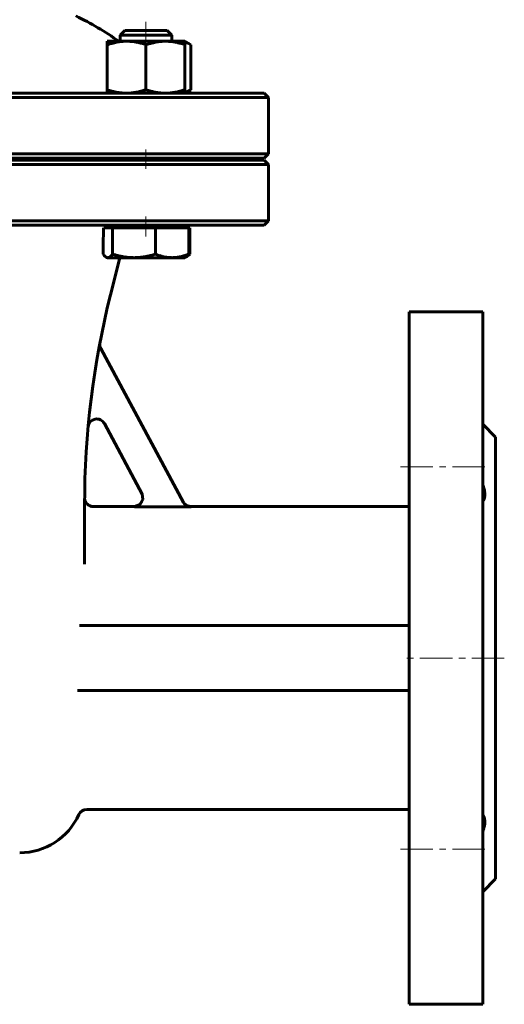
# Model space of a CAD drawing. Header units: millimetres. Extents: x -130 to 130, y -221 to 223.
# Tile 2 of 3: x 15 to 127, y -221 to 6. Entities that reach past the tile are written whole.
import ezdxf

# ---------------------------------------------------------------- set-up
doc = ezdxf.new("R2010")
doc.units = ezdxf.units.MM
for name, pattern in [('K5LT-1', [0]), ('K5LT_AXLED', [12, 7.5, -1.5, 1.5, -1.5]), ('K5LT_BASIC', [0])]:
    doc.linetypes.add(name, pattern=pattern)
doc.layers.add('Системный слой (1)', color=7, linetype='Continuous', true_color=0x6c6c6c)

# ---------------------------------------------------------------- blocks, each defined once
blk = doc.blocks.new('U0')
at = {"layer": 'Системный слой (1)', "color": 143, "linetype": 'K5LT_BASIC', "lineweight": 60, "true_color": 0x33acca}
for start, end in [(54.3486, 64.4836), (116.0652, 125.6514)]:
    blk.add_arc((0, -51.57), 65, start, end, dxfattribs=at)
blk = doc.blocks.new('U1')
at = {"layer": 'Системный слой (1)', "color": 143, "linetype": 'K5LT_BASIC', "lineweight": 60, "true_color": 0x33acca}
for p, q in [((0, -26.25), (-71.5, -26.25)), ((71.5, -26.25), (0, -26.25))]:
    blk.add_line(p, q, dxfattribs=at)
blk = doc.blocks.new('U2')
at = {"layer": 'Системный слой (1)', "color": 143, "linetype": 'K5LT_BASIC', "lineweight": 60, "true_color": 0x33acca}
for p, q in [((43.48, -104.64), (42.79, -105.79)), ((43.28, -103.3), (43.48, -104.64)), ((42.79, -105.79), (41.52, -106.25))]:
    blk.add_line(p, q, dxfattribs=at)
blk = doc.blocks.new('U3')
at = {"layer": 'Системный слой (1)', "color": 143, "linetype": 'K5LT_BASIC', "lineweight": 60, "true_color": 0x33acca}
for p, q in [((41.52, -106.25), (32, -106.25)), ((105, -106.25), (54.55, -106.25))]:
    blk.add_line(p, q, dxfattribs=at)
blk = doc.blocks.new('U5')
at = {"layer": 'Системный слой (1)', "color": 143, "linetype": 'K5LT_BASIC', "lineweight": 60, "true_color": 0x33acca}
for p, q in [((-71.5, -25.75), (0, -25.75)), ((0, -25.75), (71.5, -25.75))]:
    blk.add_line(p, q, dxfattribs=at)
blk = doc.blocks.new('U8')
at = {"layer": 'Системный слой (1)', "color": 143, "linetype": 'K5LT_BASIC', "lineweight": 60, "true_color": 0x33acca}
for p, q in [((53, -105.52), (52.79, -105.2)), ((53.25, -105.77), (53, -105.52)), ((53.38, -105.88), (53.25, -105.77)), ((53.46, -105.93), (53.38, -105.88)), ((53.49, -105.95), (53.46, -105.93)), ((53.51, -105.96), (53.49, -105.95)), ((53.84, -106.12), (53.51, -105.96)), ((54.55, -106.25), (53.84, -106.12))]:
    blk.add_line(p, q, dxfattribs=at)
blk = doc.blocks.new('U12')
at = {"layer": 'Системный слой (1)', "color": 143, "linetype": 'K5LT_BASIC', "lineweight": 60, "true_color": 0x33acca}
for p, q in [((53.5, -48.57), (53.55, -48.54)), ((53.55, -48.54), (53.61, -48.51)), ((53.61, -48.51), (53.66, -48.48)), ((53.66, -48.48), (53.88, -48.34)), ((53.88, -48.34), (54.12, -48.16)), ((54.12, -48.16), (54.36, -47.95))]:
    blk.add_line(p, q, dxfattribs=at)
blk = doc.blocks.new('U13')
at = {"layer": 'Системный слой (1)', "color": 143, "linetype": 'K5LT_BASIC', "lineweight": 60, "true_color": 0x33acca}
for p, q in [((53.64, 0.91), (53.19, 1.07)), ((54.1, 0.71), (53.64, 0.91)), ((54.59, 0.45), (54.1, 0.71))]:
    blk.add_line(p, q, dxfattribs=at)
blk = doc.blocks.new('U15')
at = {"layer": 'Системный слой (1)', "color": 143, "linetype": 'K5LT_BASIC', "lineweight": 60, "true_color": 0x33acca}
for p, q in [((34.31, -47.95), (34.55, -48.25)), ((34.55, -48.25), (34.78, -48.48)), ((34.78, -48.48), (34.99, -48.64)), ((34.99, -48.64), (35.13, -48.7)), ((35.13, -48.7), (35.26, -48.74)), ((35.26, -48.74), (35.39, -48.75))]:
    blk.add_line(p, q, dxfattribs=at)
blk = doc.blocks.new('U16')
at = {"layer": 'Системный слой (1)', "color": 143, "linetype": 'K5LT_BASIC', "lineweight": 60, "true_color": 0x33acca}
for p, q in [((53.19, -10.57), (53.64, -10.41)), ((53.64, -10.41), (54.1, -10.21)), ((54.1, -10.21), (54.59, -9.95))]:
    blk.add_line(p, q, dxfattribs=at)
blk = doc.blocks.new('U18')
at = {"layer": 'Системный слой (1)', "color": 143, "linetype": 'K5LT_BASIC', "lineweight": 60, "true_color": 0x33acca}
for p, q in [((48.88, 3.75), (39.27, 3.75)), ((49.12, 3.75), (48.88, 3.75))]:
    blk.add_line(p, q, dxfattribs=at)

msp = doc.modelspace()

# ---------------------------------------------------------------- linework, layer by layer
at = {"layer": 'Системный слой (1)', "color": 30, "linetype": 'K5LT_AXLED', "lineweight": 18, "true_color": 0xff8000}
for p, q in [((44.19, -0.75), (44.19, 5.75)), ((44.19, -28.25), (44.19, -23.75)), ((44.19, -43.85), (44.19, -39.25)), ((103, -97.06), (124, -97.06)), ((127, -141.25), (103, -141.25)), ((103, -185.44), (124, -185.44))]:
    msp.add_line(p, q, dxfattribs=at)
at = {"layer": 'Системный слой (1)', "color": 143, "linetype": 'K5LT_BASIC', "lineweight": 60, "true_color": 0x33acca}
for p, q in [((39.27, 3.75), (38.19, 2.68)), ((38.19, 1.25), (38.19, 2.68)), ((38.19, 2.68), (49.9, 2.68)), ((49.12, 3.75), (50.19, 2.68)), ((49.9, 2.68), (50.19, 2.68)), ((50.19, 1.25), (50.19, 2.68)), ((35.19, 1.25), (39.69, 1.25)), ((35.19, 0.45), (35.19, 1.25)), ((35.19, 0.45), (35.19, -9.95)), ((39.69, 1.25), (48.69, 1.25)), ((44.19, 0.45), (44.19, -9.95)), ((48.69, 1.25), (53.19, 1.25)), ((53.19, 1.25), (53.19, 0.45)), ((53.19, 1.25), (54.59, 0.45)), ((53.19, 0.45), (53.19, -9.95)), ((54.59, 0.45), (54.59, -9.95)), ((50.56, -10.75), (0, -10.75)), ((35.19, -10.75), (35.19, -9.95)), ((71.5, -10.75), (50.56, -10.75)), ((53.19, -10.75), (54.59, -9.95)), ((53.19, -9.95), (53.19, -10.75)), ((71.5, -10.75), (72.5, -11.75)), ((0, -11.75), (72.5, -11.75)), ((72.5, -24.75), (72.5, -11.75)), ((72.5, -24.75), (0, -24.75)), ((71.5, -25.75), (72.5, -24.75)), ((0, -27.25), (72.5, -27.25)), ((38.19, -26.25), (38.19, -25.75)), ((50.19, -26.25), (50.19, -25.75)), ((71.5, -26.25), (72.5, -27.25)), ((72.5, -40.25), (72.5, -27.25)), ((72.5, -40.25), (0, -40.25)), ((71.5, -41.25), (72.5, -40.25)), ((0, -41.25), (50.56, -41.25)), ((34.41, -41.85), (35.39, -41.85)), ((35.19, -41.85), (35.19, -41.25)), ((35.39, -41.85), (36.47, -41.85)), ((36.47, -41.85), (41.41, -41.85)), ((36.47, -41.85), (36.47, -47.95)), ((41.41, -41.85), (46.35, -41.85)), ((46.35, -41.85), (46.35, -47.95)), ((46.35, -41.85), (50.21, -41.85)), ((50.21, -41.85), (54.08, -41.85)), ((50.56, -41.25), (71.5, -41.25)), ((53.19, -41.85), (53.19, -41.25)), ((54.08, -41.85), (54.36, -41.85)), ((54.08, -41.85), (54.08, -47.95)), ((54.36, -41.85), (54.36, -47.95)), ((34.31, -44.31), (34.31, -47.95)), ((35.19, -48.75), (34.99, -48.64)), ((35.39, -48.75), (35.19, -48.75)), ((41.41, -48.75), (35.39, -48.75)), ((35.97, -57.36), (38.12, -48.75)), ((50.21, -48.75), (41.41, -48.75)), ((53.19, -48.75), (50.21, -48.75)), ((53.19, -48.75), (53.39, -48.64)), ((53.39, -48.64), (53.66, -48.48)), ((122, -61.25), (105, -61.25)), ((105, -61.25), (105, -221.25)), ((122, -61.25), (122, -221.25)), ((52.83, -105.28), (33.74, -69.73)), ((34.57, -87.07), (43.33, -103.39)), ((125, -90.25), (122, -87.25)), ((125, -90.25), (125, -192.25)), ((30, -119.59), (30, -105.87)), ((54.6, -106.34), (41.57, -106.34)), ((105, -133.75), (28.83, -133.75)), ((105, -148.75), (28.36, -148.75)), ((105, -176.25), (30.49, -176.25)), ((125, -192.25), (122, -195.25)), ((122, -221.25), (105, -221.25))]:
    msp.add_line(p, q, dxfattribs=at)
for centre, radius, start, end in [((230, -105.87), 200, 165.9638, 180), ((35.5, -68.78), 2, 169.2034, 208.2307), ((32.81, -88.02), 2, 28.2307, 174.8274), ((32, -104.25), 2, 184.2232, 270), ((230, -105.87), 200, 179.5778, 179.5779), ((15, -171.25), 15, 270, 335.6843), ((30.49, -178.25), 2, 90, 155.6843)]:
    msp.add_arc(centre, radius, start, end, dxfattribs=at)
msp.add_ellipse((31.99, -11.44), major_axis=(0.64, 63.14), ratio=0.049247, start_param=4.165263, end_param=4.210345, dxfattribs=at)
for points, knots in [([(39.69, 1.25), (39.5, 1.25), (39.11, 1.24), (38.54, 1.2), (37.98, 1.13), (37.44, 1.04), (36.81, 0.91), (36.07, 0.72), (35.49, 0.54), (35.19, 0.45)], [0, 0, 0, 0, 1.413858, 2.745248, 4.003674, 5.206773, 6.389289, 8.162955, 10, 10, 10, 10]), ([(44.19, 0.45), (43.81, 0.58), (43.15, 0.77), (42.27, 0.98), (41.52, 1.12), (40.83, 1.2), (40.23, 1.24), (39.85, 1.25), (39.69, 1.25)], [0, 0, 0, 0, 2.090274, 3.696535, 5.221998, 6.6506, 8.010791, 9, 9, 9, 9]), ([(48.69, 1.25), (48.5, 1.25), (48.11, 1.24), (47.54, 1.2), (46.98, 1.13), (46.44, 1.04), (45.81, 0.91), (45.07, 0.72), (44.49, 0.54), (44.19, 0.45)], [0, 0, 0, 0, 1.413858, 2.745248, 4.003674, 5.206773, 6.389289, 8.162955, 10, 10, 10, 10]), ([(53.19, 0.45), (52.81, 0.58), (52.15, 0.77), (51.27, 0.98), (50.52, 1.12), (49.83, 1.2), (49.23, 1.24), (48.85, 1.25), (48.69, 1.25)], [0, 0, 0, 0, 2.090274, 3.696535, 5.221998, 6.6506, 8.010791, 9, 9, 9, 9]), ([(35.19, -9.95), (35.58, -10.08), (36.24, -10.27), (37.12, -10.48), (37.87, -10.62), (38.56, -10.7), (39.16, -10.74), (39.54, -10.75), (39.69, -10.75)], [0, 0, 0, 0, 2.090274, 3.696535, 5.221998, 6.6506, 8.010791, 9, 9, 9, 9]), ([(39.69, -10.75), (39.89, -10.75), (40.28, -10.74), (40.85, -10.7), (41.4, -10.63), (41.95, -10.54), (42.58, -10.41), (43.32, -10.22), (43.9, -10.04), (44.19, -9.95)], [0, 0, 0, 0, 1.413858, 2.745248, 4.003674, 5.206773, 6.389289, 8.162955, 10, 10, 10, 10]), ([(44.19, -9.95), (44.58, -10.08), (45.24, -10.27), (46.12, -10.48), (46.87, -10.62), (47.56, -10.7), (48.16, -10.74), (48.54, -10.75), (48.69, -10.75)], [0, 0, 0, 0, 2.090274, 3.696535, 5.221998, 6.6506, 8.010791, 9, 9, 9, 9]), ([(48.69, -10.75), (48.89, -10.75), (49.28, -10.74), (49.85, -10.7), (50.4, -10.63), (50.95, -10.54), (51.58, -10.41), (52.32, -10.22), (52.9, -10.04), (53.19, -9.95)], [0, 0, 0, 0, 1.413858, 2.745248, 4.003674, 5.206773, 6.389289, 8.162955, 10, 10, 10, 10]), ([(35.39, -48.75), (35.44, -48.75), (35.53, -48.74), (35.67, -48.7), (35.8, -48.63), (35.93, -48.54), (36.08, -48.41), (36.26, -48.22), (36.39, -48.05), (36.47, -47.95)], [0, 0, 0, 0, 1.413858, 2.745248, 4.003674, 5.206773, 6.389289, 8.162955, 10, 10, 10, 10]), ([(36.47, -47.95), (36.89, -48.08), (37.61, -48.27), (38.58, -48.48), (39.4, -48.62), (40.16, -48.7), (40.82, -48.74), (41.23, -48.75), (41.41, -48.75)], [0, 0, 0, 0, 2.090274, 3.696535, 5.221998, 6.6506, 8.010791, 9, 9, 9, 9]), ([(41.41, -48.75), (41.62, -48.75), (42.04, -48.74), (42.67, -48.7), (43.28, -48.63), (43.88, -48.54), (44.57, -48.41), (45.39, -48.22), (46.02, -48.05), (46.35, -47.95)], [0, 0, 0, 0, 1.413858, 2.745248, 4.003674, 5.206773, 6.389289, 8.162955, 10, 10, 10, 10]), ([(46.35, -47.95), (46.68, -48.08), (47.24, -48.27), (48, -48.48), (48.64, -48.62), (49.23, -48.7), (49.75, -48.74), (50.07, -48.75), (50.21, -48.75)], [0, 0, 0, 0, 2.090274, 3.696535, 5.221998, 6.6506, 8.010791, 9, 9, 9, 9]), ([(50.21, -48.75), (50.38, -48.75), (50.71, -48.74), (51.2, -48.7), (51.68, -48.63), (52.15, -48.54), (52.69, -48.41), (53.33, -48.22), (53.82, -48.05), (54.08, -47.95)], [0, 0, 0, 0, 1.413858, 2.745248, 4.003674, 5.206773, 6.389289, 8.162955, 10, 10, 10, 10]), ([(54.08, -47.95), (53.98, -48.08), (53.82, -48.28), (53.6, -48.5), (53.46, -48.59), (53.39, -48.64)], [0, 0, 0, 0, 2.325893, 4.060891, 6, 6, 6, 6]), ([(122, -101.17), (122.07, -101.36), (122.2, -101.71), (122.34, -102.2), (122.43, -102.63), (122.49, -103.05), (122.51, -103.48), (122.48, -103.91), (122.39, -104.32), (122.24, -104.71), (122.09, -104.95), (122, -105.06)], [0, 0, 0, 0, 1.408769, 2.687128, 3.771239, 4.803889, 6.146699, 7.521188, 8.825563, 10.356188, 12, 12, 12, 12]), ([(122, -177.44), (122.09, -177.55), (122.21, -177.75), (122.35, -178.07), (122.43, -178.37), (122.49, -178.72), (122.51, -179.13), (122.48, -179.6), (122.38, -180.16), (122.22, -180.74), (122.07, -181.16), (122, -181.33)], [0, 0, 0, 0, 1.61205, 2.687128, 3.771239, 4.803889, 6.146699, 7.521188, 8.825563, 10.719233, 12, 12, 12, 12])]:
    msp.add_open_spline(points, degree=3, knots=knots, dxfattribs=at)
at = {"layer": 'Системный слой (1)', "color": 7, "linetype": 'K5LT-1'}
for points, knots in [([(41.57, -106.34), (41.65, -106.34), (41.79, -106.33), (42.01, -106.29), (42.19, -106.24), (42.33, -106.19), (42.41, -106.15), (42.52, -106.1), (42.66, -106.02), (42.8, -105.92), (42.87, -105.86), (42.9, -105.83), (42.94, -105.8), (42.99, -105.75), (43.08, -105.65), (43.2, -105.51), (43.31, -105.33), (43.38, -105.19), (43.41, -105.11), (43.43, -105.05), (43.44, -105.03), (43.46, -104.98), (43.48, -104.92), (43.52, -104.79), (43.55, -104.61), (43.56, -104.44), (43.56, -104.31), (43.56, -104.23), (43.55, -104.06), (43.51, -103.86), (43.45, -103.66), (43.39, -103.5), (43.35, -103.43), (43.33, -103.39)], [0, 0, 0, 0, 0.0224542, 0.0449084, 0.0673627, 0.0785697, 0.0897768, 0.0921159, 0.1156236, 0.1399663, 0.1424368, 0.1449472, 0.1495658, 0.158803, 0.1654335, 0.1903238, 0.2152141, 0.2271704, 0.2391268, 0.2415595, 0.2439634, 0.2479619, 0.255959, 0.2640037, 0.2880427, 0.3120816, 0.3144135, 0.3263786, 0.3383438, 0.3632977, 0.3882517, 0.4011553, 0.4140588, 0.4140588, 0.4140588, 0.4140588]), ([(52.83, -105.28), (52.87, -105.35), (52.94, -105.47), (53.04, -105.6), (53.15, -105.73), (53.23, -105.8), (53.33, -105.89), (53.4, -105.94), (53.48, -106), (53.53, -106.03), (53.58, -106.06), (53.64, -106.09), (53.72, -106.14), (53.81, -106.18), (53.91, -106.22), (54.02, -106.25), (54.13, -106.28), (54.24, -106.31), (54.39, -106.33), (54.51, -106.34), (54.59, -106.34), (54.6, -106.34)], [0, 0, 0, 0, 0.022518, 0.045036, 0.0479243, 0.0733306, 0.0758866, 0.0885297, 0.1011728, 0.1036506, 0.1082961, 0.117587, 0.1237836, 0.1352323, 0.146681, 0.1581297, 0.1695783, 0.181027, 0.1924757, 0.2144321, 0.2169426, 0.2169426, 0.2169426, 0.2169426])]:
    msp.add_open_spline(points, degree=3, knots=knots, dxfattribs=at)

# ---------------------------------------------------------------- block references
at = {"layer": 'Системный слой (1)'}
for name in ['U0', 'U18', 'U13', 'U16', 'U5', 'U1', 'U15', 'U12', 'U2', 'U3', 'U8']:
    msp.add_blockref(name, (0, 0), dxfattribs=at)

doc.saveas('drawing.dxf')
